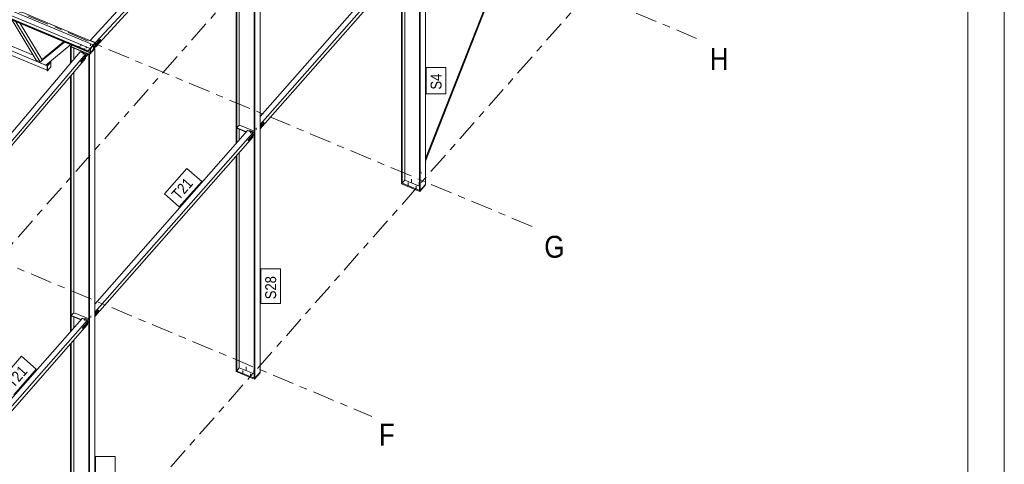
# Model space of a CAD drawing. Header units: millimetres. Extents: x -698 to 216, y -34 to 576.
# Tile 80 of 88: x 81 to 216, y 116 to 177. Entities that reach past the tile are written whole.
import ezdxf

# ---------------------------------------------------------------- set-up
doc = ezdxf.new("R2010")
doc.units = ezdxf.units.MM
for name, pattern in [('XKITLINE00', [0]), ('XKITLINE02', [4, 2, -2]), ('XKITLINE03', [6, 3, -1, 1, -1])]:
    doc.linetypes.add(name, pattern=pattern)
for name, color, linetype, lineweight in [('Arkusz rysunku', 3, 'Continuous', 0), ('Element', 2, 'Continuous', 0), ('Spoina', 1, 'Continuous', 0), ('Znak elementu', 2, 'Continuous', 0), ('Śruba', 3, 'Continuous', 0)]:
    doc.layers.add(name, color=color, linetype=linetype, lineweight=lineweight)
doc.styles.add('ARIAL', font='ARIAL.TTF')

msp = doc.modelspace()

# ---------------------------------------------------------------- hatches: boundary and pattern name
at = {"layer": 'Śruba'}
for points in [[(89.54, 171.95), (89.53, 171.96), (89.52, 171.96), (89.51, 171.97), (89.5, 171.97), (89.5, 171.98), (89.5, 171.99), (89.49, 171.99), (89.49, 172), (89.5, 172.01), (89.5, 172.02), (89.51, 172.02), (89.52, 172.03), (89.53, 172.03), (89.54, 172.04), (89.55, 172.04), (89.56, 172.04), (89.57, 172.03), (89.58, 172.03), (89.59, 172.03), (89.6, 172.02), (89.61, 172.01), (89.61, 172), (89.61, 172), (89.61, 171.99), (89.61, 171.98), (89.6, 171.97), (89.59, 171.97), (89.59, 171.96), (89.58, 171.96), (89.56, 171.96), (89.55, 171.95)], [(89.83, 171.84), (89.82, 171.84), (89.81, 171.84), (89.8, 171.85), (89.79, 171.85), (89.78, 171.86), (89.78, 171.87), (89.78, 171.87), (89.78, 171.88), (89.78, 171.89), (89.79, 171.9), (89.8, 171.9), (89.8, 171.91), (89.81, 171.91), (89.82, 171.92), (89.84, 171.92), (89.85, 171.92), (89.86, 171.91), (89.87, 171.91), (89.88, 171.91), (89.89, 171.9), (89.89, 171.89), (89.89, 171.89), (89.9, 171.88), (89.89, 171.87), (89.89, 171.86), (89.89, 171.85), (89.88, 171.85), (89.87, 171.84), (89.86, 171.84), (89.85, 171.84), (89.84, 171.84)], [(112.5, 161.15), (112.49, 161.15), (112.48, 161.16), (112.47, 161.16), (112.46, 161.17), (112.46, 161.18), (112.45, 161.18), (112.45, 161.19), (112.45, 161.2), (112.46, 161.21), (112.46, 161.21), (112.47, 161.22), (112.48, 161.22), (112.49, 161.23), (112.5, 161.23), (112.51, 161.23), (112.52, 161.23), (112.53, 161.23), (112.54, 161.22), (112.55, 161.22), (112.56, 161.21), (112.56, 161.21), (112.57, 161.2), (112.57, 161.19), (112.57, 161.18), (112.56, 161.18), (112.56, 161.17), (112.55, 161.16), (112.54, 161.16), (112.53, 161.15), (112.52, 161.15), (112.51, 161.15)], [(112.78, 161.03), (112.77, 161.03), (112.76, 161.04), (112.75, 161.04), (112.75, 161.05), (112.74, 161.06), (112.74, 161.06), (112.74, 161.07), (112.74, 161.08), (112.74, 161.09), (112.75, 161.09), (112.75, 161.1), (112.76, 161.11), (112.77, 161.11), (112.78, 161.11), (112.79, 161.11), (112.81, 161.11), (112.82, 161.11), (112.83, 161.11), (112.84, 161.1), (112.84, 161.09), (112.85, 161.09), (112.85, 161.08), (112.85, 161.07), (112.85, 161.06), (112.85, 161.06), (112.84, 161.05), (112.84, 161.04), (112.83, 161.04), (112.82, 161.03), (112.81, 161.03), (112.79, 161.03)], [(134.17, 154.01), (134.16, 154.01), (134.15, 154.01), (134.15, 154.01), (134.14, 154.01), (134.13, 154.02), (134.12, 154.02), (134.12, 154.02), (134.11, 154.03), (134.1, 154.03), (134.1, 154.04), (134.1, 154.04), (134.09, 154.05), (134.09, 154.06), (134.09, 154.06), (134.09, 154.07), (134.09, 154.07), (134.09, 154.08), (134.09, 154.09), (134.1, 154.09), (134.1, 154.1), (134.1, 154.1), (134.11, 154.11), (134.12, 154.11), (134.12, 154.12), (134.13, 154.12), (134.14, 154.12), (134.15, 154.13), (134.15, 154.13), (134.16, 154.13), (134.17, 154.13), (134.18, 154.13), (134.19, 154.13), (134.2, 154.13), (134.21, 154.13), (134.22, 154.13), (134.22, 154.12), (134.23, 154.12), (134.24, 154.12), (134.25, 154.11), (134.25, 154.11), (134.26, 154.1), (134.26, 154.1), (134.27, 154.09), (134.27, 154.09), (134.27, 154.08), (134.27, 154.07), (134.27, 154.07), (134.27, 154.06), (134.27, 154.06), (134.27, 154.05), (134.27, 154.04), (134.26, 154.04), (134.26, 154.03), (134.25, 154.03), (134.25, 154.02), (134.24, 154.02), (134.23, 154.02), (134.22, 154.01), (134.22, 154.01), (134.21, 154.01), (134.2, 154.01), (134.19, 154.01), (134.18, 154.01)], [(135.24, 153.56), (135.23, 153.56), (135.22, 153.56), (135.21, 153.56), (135.21, 153.57), (135.2, 153.57), (135.19, 153.57), (135.18, 153.58), (135.18, 153.58), (135.17, 153.59), (135.17, 153.59), (135.16, 153.6), (135.16, 153.6), (135.16, 153.61), (135.16, 153.62), (135.16, 153.62), (135.16, 153.63), (135.16, 153.63), (135.16, 153.64), (135.16, 153.65), (135.17, 153.65), (135.17, 153.66), (135.18, 153.66), (135.18, 153.67), (135.19, 153.67), (135.2, 153.67), (135.21, 153.68), (135.21, 153.68), (135.22, 153.68), (135.23, 153.68), (135.24, 153.69), (135.25, 153.69), (135.26, 153.69), (135.27, 153.68), (135.28, 153.68), (135.28, 153.68), (135.29, 153.68), (135.3, 153.67), (135.31, 153.67), (135.31, 153.67), (135.32, 153.66), (135.33, 153.66), (135.33, 153.65), (135.33, 153.65), (135.34, 153.64), (135.34, 153.63), (135.34, 153.63), (135.34, 153.62), (135.34, 153.62), (135.34, 153.61), (135.34, 153.6), (135.33, 153.6), (135.33, 153.59), (135.33, 153.59), (135.32, 153.58), (135.31, 153.58), (135.31, 153.57), (135.3, 153.57), (135.29, 153.57), (135.28, 153.56), (135.28, 153.56), (135.27, 153.56), (135.26, 153.56), (135.25, 153.56)], [(89.8, 135.41), (89.79, 135.41), (89.78, 135.41), (89.77, 135.42), (89.77, 135.42), (89.76, 135.43), (89.76, 135.44), (89.76, 135.44), (89.76, 135.45), (89.76, 135.46), (89.77, 135.47), (89.77, 135.47), (89.78, 135.48), (89.79, 135.48), (89.8, 135.48), (89.81, 135.48), (89.82, 135.48), (89.84, 135.48), (89.85, 135.48), (89.85, 135.47), (89.86, 135.47), (89.87, 135.46), (89.87, 135.45), (89.87, 135.44), (89.87, 135.44), (89.87, 135.43), (89.86, 135.42), (89.85, 135.42), (89.85, 135.41), (89.84, 135.41), (89.82, 135.41), (89.81, 135.4)], [(90.09, 135.29), (90.08, 135.29), (90.07, 135.29), (90.06, 135.3), (90.05, 135.3), (90.04, 135.31), (90.04, 135.32), (90.04, 135.33), (90.04, 135.33), (90.04, 135.34), (90.05, 135.35), (90.06, 135.35), (90.07, 135.36), (90.08, 135.36), (90.09, 135.36), (90.1, 135.37), (90.11, 135.36), (90.12, 135.36), (90.13, 135.36), (90.14, 135.35), (90.15, 135.35), (90.15, 135.34), (90.16, 135.33), (90.16, 135.33), (90.16, 135.32), (90.15, 135.31), (90.15, 135.3), (90.14, 135.3), (90.13, 135.29), (90.12, 135.29), (90.11, 135.29), (90.1, 135.29)], [(111.48, 128.26), (111.47, 128.26), (111.46, 128.26), (111.45, 128.26), (111.44, 128.27), (111.43, 128.27), (111.43, 128.27), (111.42, 128.28), (111.41, 128.28), (111.41, 128.29), (111.4, 128.29), (111.4, 128.3), (111.4, 128.3), (111.39, 128.31), (111.39, 128.32), (111.39, 128.32), (111.39, 128.33), (111.39, 128.33), (111.4, 128.34), (111.4, 128.35), (111.4, 128.35), (111.41, 128.36), (111.41, 128.36), (111.42, 128.37), (111.43, 128.37), (111.43, 128.38), (111.44, 128.38), (111.45, 128.38), (111.46, 128.38), (111.47, 128.38), (111.48, 128.39), (111.48, 128.39), (111.49, 128.39), (111.5, 128.38), (111.51, 128.38), (111.52, 128.38), (111.53, 128.38), (111.54, 128.38), (111.54, 128.37), (111.55, 128.37), (111.56, 128.36), (111.56, 128.36), (111.57, 128.35), (111.57, 128.35), (111.57, 128.34), (111.57, 128.33), (111.58, 128.33), (111.58, 128.32), (111.58, 128.32), (111.57, 128.31), (111.57, 128.3), (111.57, 128.3), (111.57, 128.29), (111.56, 128.29), (111.56, 128.28), (111.55, 128.28), (111.54, 128.27), (111.54, 128.27), (111.53, 128.27), (111.52, 128.26), (111.51, 128.26), (111.5, 128.26), (111.49, 128.26), (111.48, 128.26)], [(112.54, 127.81), (112.54, 127.81), (112.53, 127.82), (112.52, 127.82), (112.51, 127.82), (112.5, 127.82), (112.49, 127.83), (112.49, 127.83), (112.48, 127.84), (112.48, 127.84), (112.47, 127.85), (112.47, 127.85), (112.47, 127.86), (112.46, 127.86), (112.46, 127.87), (112.46, 127.88), (112.46, 127.88), (112.46, 127.89), (112.47, 127.89), (112.47, 127.9), (112.47, 127.91), (112.48, 127.91), (112.48, 127.92), (112.49, 127.92), (112.49, 127.92), (112.5, 127.93), (112.51, 127.93), (112.52, 127.93), (112.53, 127.94), (112.54, 127.94), (112.54, 127.94), (112.55, 127.94), (112.56, 127.94), (112.57, 127.94), (112.58, 127.94), (112.59, 127.93), (112.6, 127.93), (112.6, 127.93), (112.61, 127.92), (112.62, 127.92), (112.62, 127.92), (112.63, 127.91), (112.63, 127.91), (112.64, 127.9), (112.64, 127.89), (112.64, 127.89), (112.64, 127.88), (112.64, 127.88), (112.64, 127.87), (112.64, 127.86), (112.64, 127.86), (112.64, 127.85), (112.63, 127.85), (112.63, 127.84), (112.62, 127.84), (112.62, 127.83), (112.61, 127.83), (112.6, 127.82), (112.6, 127.82), (112.59, 127.82), (112.58, 127.82), (112.57, 127.81), (112.56, 127.81), (112.55, 127.81)]]:
    msp.add_hatch(color=256, dxfattribs=at).paths.add_polyline_path(points, flags=17)

# ---------------------------------------------------------------- linework, layer by layer
at = {"layer": 'Arkusz rysunku', "linetype": 'XKITLINE00', "lineweight": 0}
for p, q in [((215.98, -33.51), (215.98, 576.49)), ((210.98, -28.51), (210.98, 571.49))]:
    msp.add_line(p, q, dxfattribs=at)
at = {"layer": 'Element', "linetype": 'XKITLINE00', "lineweight": 0}
for p, q in [((136.55, 222.11), (136.55, 153.99)), ((135.72, 153.19), (135.72, 221.35)), ((135.81, 221.31), (135.81, 153.15)), ((12.76, 205.77), (90.95, 173.11)), ((12.76, 205.77), (90.94, 173.11)), ((13.02, 206.05), (91.2, 173.39)), ((12.07, 204.97), (90.25, 172.31)), ((12.07, 204.95), (90.25, 172.29)), ((90.51, 172.62), (12.33, 205.28)), ((12.33, 205.27), (90.51, 172.62)), ((90.51, 172.09), (13.34, 204.32)), ((90.51, 172.04), (13.34, 204.27)), ((17.04, 198.48), (84.64, 170.25)), ((17.04, 197.88), (84.63, 169.64)), ((113.85, 197.35), (113.85, 128.24)), ((111.88, 196.99), (90.55, 173.73)), ((112.58, 196.07), (91.25, 172.81)), ((91.27, 173.43), (112.59, 196.69)), ((113.02, 127.44), (113.02, 196.59)), ((113.11, 196.55), (113.11, 127.41)), ((110.55, 159.57), (110.55, 193.86)), ((110.64, 159.67), (110.64, 193.96)), ((110.99, 162.04), (110.99, 194.34)), ((134.82, 187.11), (113.85, 163.31)), ((113.85, 162.21), (135.54, 186.81)), ((135.54, 186.2), (113.85, 161.6)), ((133.69, 154.58), (133.69, 184.11)), ((136.55, 157.52), (146.89, 183.9)), ((136.55, 157.16), (147.03, 183.89)), ((133.25, 154.22), (133.25, 183.61)), ((133.34, 154.19), (133.34, 183.71)), ((83.14, 171.01), (79.82, 176.5)), ((83.66, 170.79), (80.34, 176.29)), ((83.92, 171.08), (80.92, 176.04)), ((76.58, 174.28), (82.71, 171.72)), ((83.57, 170.69), (86.99, 173.51)), ((84, 171.18), (86.89, 173.55)), ((87.86, 173.15), (84.43, 170.33)), ((86.99, 173.51), (87.86, 173.15)), ((87.51, 173.43), (87.48, 173.45)), ((87.74, 173.24), (87.48, 173.45)), ((87.77, 173.23), (87.51, 173.43)), ((87.77, 173.23), (87.74, 173.24)), ((87.83, 173.3), (87.77, 173.23)), ((87.89, 172.9), (88.04, 173.07)), ((90.94, 173.11), (90.51, 172.62)), ((90.51, 172.6), (90.94, 173.09)), ((90.54, 173.71), (90.55, 173.73)), ((91.25, 173.41), (90.54, 173.71)), ((90.54, 173.71), (90.54, 173.67)), ((90.55, 173.73), (91.27, 173.43)), ((91.27, 173.43), (90.55, 173.73)), ((91, 173.07), (90.57, 172.58)), ((90.94, 173.09), (90.95, 173.11)), ((90.94, 173.09), (90.94, 173.11)), ((90.94, 173.09), (91, 173.07)), ((90.95, 173.11), (91.2, 173.39)), ((90.95, 173.09), (91.2, 173.37)), ((91, 172.52), (91, 173.07)), ((91.23, 173.01), (91, 172.76)), ((91.13, 172.95), (91, 172.93)), ((91.06, 173.21), (91.24, 173.13)), ((91.94, 173.84), (91.13, 172.95)), ((91.13, 172.89), (91.94, 173.78)), ((91.13, 172.89), (91.13, 172.95)), ((91.2, 173.39), (91.2, 173.37)), ((91.23, 172.95), (91.23, 173.01)), ((91.24, 173.13), (91.25, 173.41)), ((91.24, 173.13), (91.26, 173.15)), ((91.24, 172.79), (91.24, 173.02)), ((91.25, 173.41), (91.27, 173.43)), ((91.25, 172.81), (91.26, 173.04)), ((91.25, 172.81), (91.26, 173.04)), ((91.91, 173.86), (91.26, 173.15)), ((91.26, 173.15), (91.27, 173.43)), ((91.26, 173.15), (91.27, 173.43)), ((91.91, 173.86), (91.94, 173.84)), ((91.94, 173.78), (91.94, 173.84)), ((67.84, 147.04), (89.16, 172.15)), ((89.88, 171.85), (68.55, 146.74)), ((87.85, 172.85), (87.89, 172.89)), ((87.85, 172.85), (87.94, 172.82)), ((87.85, 170.61), (87.85, 172.85)), ((87.89, 172.9), (87.89, 172.84)), ((87.89, 172.9), (90.38, 171.86)), ((87.89, 172.84), (89.43, 172.19)), ((87.94, 170.71), (87.94, 172.82)), ((88.29, 171.13), (88.29, 172.67)), ((89.18, 172.17), (89.16, 172.15)), ((89.88, 171.85), (89.16, 172.15)), ((89.16, 172.15), (89.88, 171.85)), ((89.18, 172.17), (89.89, 171.87)), ((90.09, 171.77), (89.27, 170.81)), ((90.09, 171.71), (89.27, 170.75)), ((89.34, 172.11), (89.59, 172.15)), ((89.36, 172.11), (89.45, 172.22)), ((89.45, 172.22), (90.24, 171.89)), ((89.59, 172.15), (90.02, 171.97)), ((89.88, 171.85), (89.89, 171.87)), ((89.88, 171.59), (89.88, 171.85)), ((89.88, 171.85), (89.88, 171.59)), ((89.88, 171.59), (89.9, 171.61)), ((89.89, 171.87), (89.9, 171.61)), ((90.24, 171.89), (89.98, 171.59)), ((90.24, 171.83), (89.98, 171.53)), ((90.02, 171.97), (90.09, 171.77)), ((90.09, 171.71), (90.09, 171.77)), ((90.24, 171.83), (90.24, 171.89)), ((90.24, 171.86), (90.38, 171.8)), ((90.25, 172.31), (90.51, 172.62)), ((90.51, 172.59), (90.25, 172.29)), ((90.25, 172.29), (90.25, 172.31)), ((90.42, 171.78), (90.33, 171.82)), ((90.33, 171.82), (90.33, 101.7)), ((91.12, 172.63), (90.38, 171.8)), ((90.38, 171.86), (90.55, 172.04)), ((90.38, 171.8), (90.38, 171.86)), ((90.39, 172.45), (90.51, 172.41)), ((91.15, 172.62), (90.42, 171.78)), ((90.42, 171.78), (90.42, 101.66)), ((90.51, 172.57), (90.5, 172.58)), ((90.51, 172.62), (90.51, 172.57)), ((90.51, 172.62), (90.51, 172.59)), ((90.51, 172.06), (90.51, 172.6)), ((90.57, 172.58), (90.51, 172.6)), ((90.51, 172.04), (90.51, 172.09)), ((90.57, 172.03), (90.51, 172.06)), ((90.52, 172.05), (90.51, 172.04)), ((90.57, 172.03), (90.57, 172.58)), ((91, 172.52), (90.57, 172.03)), ((91, 172.87), (91.13, 172.89)), ((91, 172.74), (91.12, 172.69)), ((91, 172.56), (91.12, 172.69)), ((91.03, 172.73), (91.23, 172.95)), ((91.12, 172.69), (91.12, 172.63)), ((91.12, 172.63), (91.15, 172.62)), ((91.13, 172.84), (91.24, 172.79)), ((91.15, 172.62), (91.15, 102.49)), ((91.24, 172.79), (91.25, 172.81)), ((89.89, 171.26), (68.57, 146.15)), ((83.66, 170.79), (83.14, 171.01)), ((83.57, 170.69), (83.66, 170.79)), ((84.43, 170.33), (83.57, 170.69)), ((83.81, 171.26), (84, 171.18)), ((83.92, 171.08), (84, 171.18)), ((84.63, 170.24), (85.11, 170.78)), ((84.68, 170.23), (85.15, 170.77)), ((84.97, 170.78), (85.07, 170.74)), ((85.15, 170.77), (85.11, 170.78)), ((85.15, 170.1), (85.15, 170.77)), ((89.88, 171.59), (89.23, 170.83)), ((89.23, 170.83), (89.24, 170.77)), ((89.27, 170.81), (89.23, 170.83)), ((89.27, 170.75), (89.24, 170.77)), ((89.27, 170.75), (89.27, 170.81)), ((89.88, 171.47), (89.89, 171.26)), ((89.89, 171.26), (89.88, 171.47)), ((89.91, 171.28), (89.89, 171.26)), ((89.9, 171.49), (89.91, 171.28)), ((89.98, 171.53), (89.94, 171.54)), ((89.98, 171.53), (89.98, 171.59)), ((84.68, 170.23), (84.63, 170.24)), ((84.63, 169.58), (84.63, 170.24)), ((84.63, 169.58), (84.68, 169.56)), ((84.68, 169.56), (84.68, 170.23)), ((84.68, 169.56), (85.15, 170.1)), ((87.94, 133.93), (87.94, 168.97)), ((88.29, 136.29), (88.29, 169.38)), ((87.85, 133.82), (87.85, 168.87)), ((113.85, 161.94), (114.34, 162.5)), ((113.85, 161.88), (114.38, 162.48)), ((113.85, 161.82), (114.38, 162.42)), ((114.38, 162.48), (114.34, 162.5)), ((114.38, 162.42), (114.38, 162.48)), ((112.13, 161.36), (91.15, 137.57)), ((91.15, 136.46), (112.84, 161.06)), ((110.64, 161.74), (110.88, 162.02)), ((110.64, 161.68), (110.64, 161.74)), ((110.64, 161.74), (111.97, 161.19)), ((110.64, 161.68), (111.93, 161.14)), ((110.88, 162.02), (111.17, 162.07)), ((110.99, 160.07), (110.99, 161.54)), ((111.17, 162.07), (113.02, 161.29)), ((112.14, 161.38), (112.13, 161.36)), ((112.84, 161.06), (112.13, 161.36)), ((112.13, 161.36), (112.84, 161.06)), ((112.14, 161.38), (112.86, 161.08)), ((112.84, 160.79), (112.19, 160.06)), ((112.23, 160.04), (113.02, 160.94)), ((113.02, 160.88), (112.23, 159.98)), ((112.32, 161.31), (112.55, 161.34)), ((112.55, 161.34), (112.97, 161.16)), ((112.84, 161.06), (112.86, 161.08)), ((112.84, 160.79), (112.84, 161.06)), ((112.84, 161.06), (112.84, 160.79)), ((112.84, 160.79), (112.86, 160.81)), ((112.86, 161.08), (112.86, 160.81)), ((112.97, 161.16), (113.02, 161.03)), ((112.84, 160.46), (91.15, 135.86)), ((112.19, 160.06), (112.19, 160)), ((112.19, 160.06), (112.23, 160.04)), ((112.23, 159.98), (112.19, 160)), ((112.23, 159.98), (112.23, 160.04)), ((112.84, 160.68), (112.84, 160.46)), ((112.84, 160.46), (112.84, 160.68)), ((112.86, 160.48), (112.84, 160.46)), ((112.86, 160.7), (112.86, 160.48)), ((112.9, 160.74), (113.02, 160.69)), ((112.94, 160.78), (113.02, 160.75)), ((113.02, 160.69), (113.02, 160.75)), ((110.99, 128.84), (110.99, 158.36)), ((110.55, 128.48), (110.55, 157.86)), ((110.64, 128.44), (110.64, 157.96)), ((136.55, 157), (136.57, 156.99)), ((136.55, 156.93), (136.57, 156.99)), ((136.57, 156.99), (136.55, 156.99)), ((133.25, 154.22), (133.34, 154.19)), ((133.28, 154.21), (133.26, 154.18)), ((133.26, 154.18), (135.75, 153.14)), ((133.26, 154.18), (133.26, 154.06)), ((133.26, 154.06), (135.75, 153.02)), ((133.34, 154.19), (133.69, 154.58)), ((133.69, 154.58), (135.72, 153.73)), ((135.72, 153.19), (135.81, 153.15)), ((135.75, 153.02), (136.53, 153.91)), ((135.77, 153.17), (135.75, 153.14)), ((135.75, 153.14), (135.75, 153.02)), ((135.81, 153.15), (136.55, 153.99)), ((136.53, 153.91), (136.53, 153.97)), ((91.15, 136.19), (91.65, 136.75)), ((91.15, 136.13), (91.68, 136.74)), ((91.15, 136.07), (91.68, 136.68)), ((91.68, 136.74), (91.65, 136.75)), ((91.68, 136.68), (91.68, 136.74)), ((89.43, 135.61), (68.46, 111.82)), ((68.46, 110.72), (90.14, 135.32)), ((87.94, 136), (88.19, 136.27)), ((87.94, 135.94), (87.94, 136)), ((87.94, 136), (89.28, 135.44)), ((87.94, 135.94), (89.24, 135.4)), ((88.19, 136.27), (88.47, 136.32)), ((88.29, 134.32), (88.29, 135.79)), ((88.47, 136.32), (90.33, 135.55)), ((89.45, 135.63), (89.43, 135.61)), ((90.14, 135.32), (89.43, 135.61)), ((89.43, 135.61), (90.14, 135.32)), ((89.45, 135.63), (90.16, 135.34)), ((89.53, 134.29), (90.33, 135.2)), ((90.33, 135.14), (89.53, 134.23)), ((89.63, 135.56), (89.85, 135.6)), ((89.85, 135.6), (90.28, 135.42)), ((90.14, 135.32), (90.16, 135.34)), ((90.14, 135.05), (90.14, 135.32)), ((90.14, 135.32), (90.14, 135.05)), ((90.16, 135.34), (90.16, 135.06)), ((90.28, 135.42), (90.33, 135.28)), ((90.14, 134.71), (68.46, 110.11)), ((90.14, 135.05), (89.5, 134.31)), ((89.5, 134.31), (89.5, 134.25)), ((89.5, 134.31), (89.53, 134.29)), ((89.53, 134.23), (89.5, 134.25)), ((89.53, 134.23), (89.53, 134.29)), ((90.14, 135.05), (90.16, 135.06)), ((90.14, 134.93), (90.14, 134.71)), ((90.14, 134.71), (90.14, 134.93)), ((90.16, 134.73), (90.14, 134.71)), ((90.16, 134.95), (90.16, 134.73)), ((90.2, 134.99), (90.33, 134.94)), ((90.24, 135.04), (90.33, 135)), ((90.33, 134.94), (90.33, 135)), ((88.29, 103.09), (88.29, 132.61)), ((87.85, 102.73), (87.85, 132.11)), ((87.94, 102.69), (87.94, 132.22)), ((110.55, 128.48), (110.64, 128.44)), ((110.59, 128.46), (110.56, 128.44)), ((110.56, 128.44), (113.06, 127.4)), ((110.56, 128.44), (110.56, 128.32)), ((110.64, 128.44), (110.99, 128.84)), ((110.99, 128.84), (113.02, 127.99)), ((110.56, 128.32), (113.06, 127.28)), ((113.02, 127.44), (113.11, 127.41)), ((113.06, 127.28), (113.84, 128.16)), ((113.08, 127.42), (113.06, 127.4)), ((113.06, 127.4), (113.06, 127.28)), ((113.11, 127.41), (113.85, 128.24)), ((113.84, 128.16), (113.84, 128.22))]:
    msp.add_line(p, q, dxfattribs=at)
at = {"layer": 'Spoina', "linetype": 'XKITLINE03', "lineweight": 0}
for p, q in [((-549.18, 440.75), (151.85, 147.93)), ((-33.87, 260.73), (174.55, 173.68)), ((29.05, 88.24), (155.46, 231.64)), ((-9.51, -10.79), (191.08, 216.76)), ((-0.63, 176.4), (129.16, 122.18))]:
    msp.add_line(p, q, dxfattribs=at)
at = {"layer": 'Znak elementu', "linetype": 'XKITLINE00', "lineweight": 0}
for p, q in [((136.65, 166.39), (136.65, 170.03)), ((139.35, 170.03), (136.65, 170.03)), ((139.35, 166.39), (139.35, 170.03)), ((139.35, 166.39), (136.65, 166.39)), ((100.74, 152.68), (103.81, 156.16)), ((105.84, 154.38), (103.81, 156.16)), ((102.76, 150.89), (105.84, 154.38)), ((102.76, 150.89), (100.74, 152.68)), ((113.95, 137.64), (113.95, 142.4)), ((116.65, 142.4), (113.95, 142.4)), ((116.65, 137.64), (116.65, 142.4)), ((116.65, 137.64), (113.95, 137.64)), ((78.04, 126.93), (81.11, 130.41)), ((83.14, 128.63), (81.11, 130.41)), ((80.07, 125.14), (83.14, 128.63)), ((91.25, 111.89), (91.25, 116.65)), ((93.95, 116.65), (91.25, 116.65)), ((93.95, 111.89), (93.95, 116.65))]:
    msp.add_line(p, q, dxfattribs=at)
at = {"layer": 'Śruba', "linetype": 'XKITLINE02', "lineweight": 0}
for p, q in [((89.27, 173.2), (89.27, 172.95)), ((90.59, 173.24), (90.59, 172.99)), ((90.88, 173.12), (90.87, 172.87)), ((89.03, 172.92), (89.03, 172.68)), ((89.74, 172.62), (89.74, 172.38)), ((89.98, 172.9), (89.98, 172.66)), ((113.03, 161.84), (113.03, 161.6)), ((113.31, 161.72), (113.31, 161.48)), ((135.74, 155.65), (136.06, 155.51)), ((134.61, 154.28), (134.61, 154.72)), ((135.68, 153.83), (135.68, 154.27)), ((90.33, 136.09), (90.33, 135.85)), ((90.62, 135.97), (90.62, 135.73)), ((111.92, 128.53), (111.92, 128.97)), ((112.99, 128.09), (112.99, 128.52))]:
    msp.add_line(p, q, dxfattribs=at)
at = {"layer": 'Śruba', "linetype": 'XKITLINE00', "lineweight": 0}
for p, q in [((89.55, 172.05), (89.56, 171.82)), ((89.84, 171.94), (89.84, 171.7)), ((112.51, 161.25), (112.51, 161.01)), ((112.79, 161.13), (112.79, 160.89)), ((134.18, 153.79), (134.18, 154.23)), ((135.25, 153.34), (135.25, 153.78)), ((89.81, 135.51), (89.81, 135.26)), ((90.1, 135.39), (90.1, 135.14)), ((111.48, 128.04), (111.48, 128.48)), ((112.55, 127.6), (112.55, 128.03))]:
    msp.add_line(p, q, dxfattribs=at)

# ---------------------------------------------------------------- texts
at = {"layer": 'Spoina', "style": 'ARIAL', "width": 0.85}
for s, p in [('H', (175.55, 169.68)), ('G', (152.85, 143.93)), ('F', (130.16, 118.18))]:
    msp.add_text(s, height=3, dxfattribs=at).set_placement(p)
at = {"layer": 'Znak elementu', "style": 'ARIAL', "width": 0.85}
for s, rotation, p in [('S4', 90.0002, (138.75, 166.99)), ('T21', 48.604, (102.71, 151.74)), ('S28', 90.0002, (116.05, 138.24)), ('T21', 48.604, (80.01, 125.99))]:
    msp.add_text(s, height=1.5, rotation=rotation, dxfattribs=at).set_placement(p)

doc.saveas('drawing.dxf')
